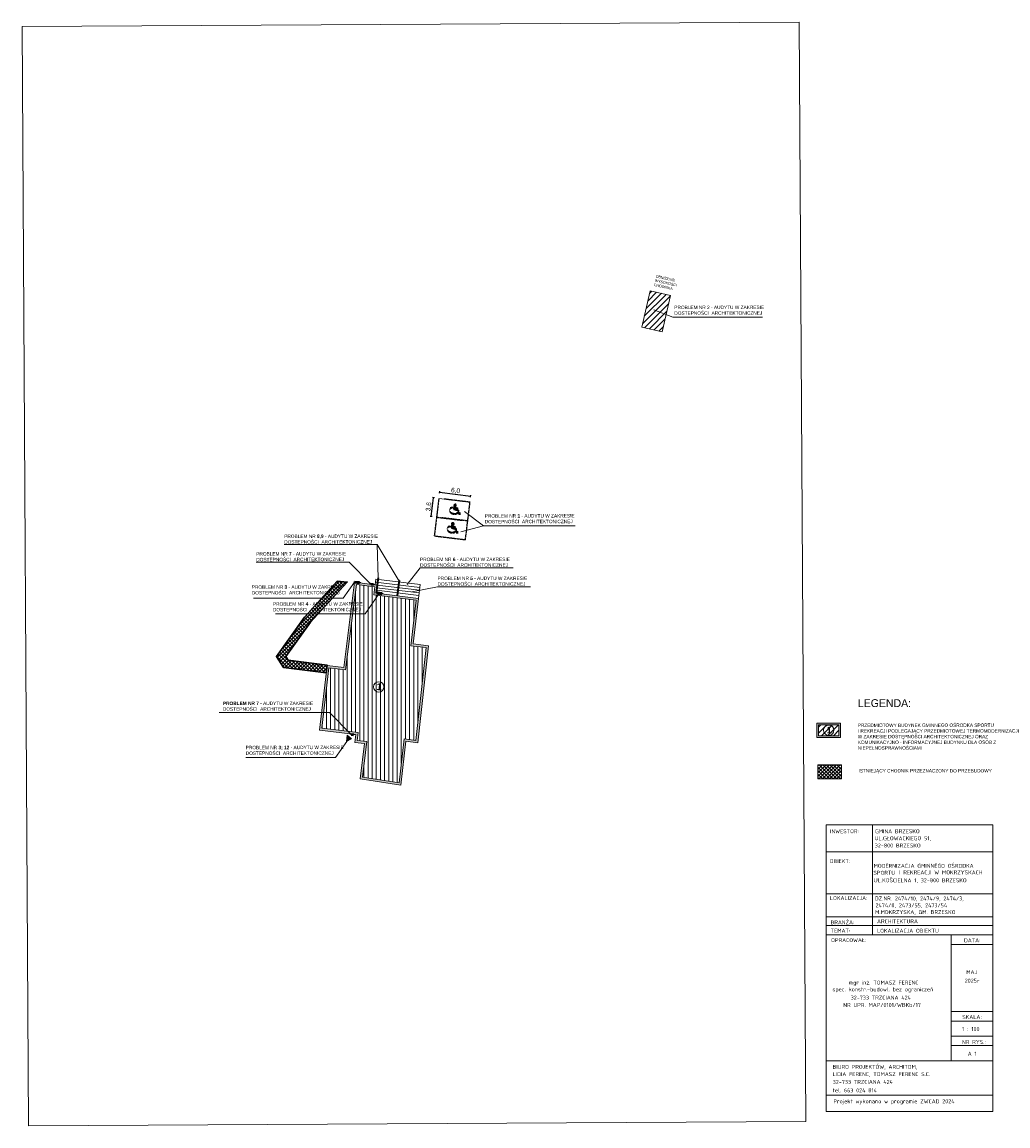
# Model space of a CAD drawing. Header units: millimetres. Extents: x -742686836 to 435130, y -551095949 to -58090.
# Tile 2 of 2: x 416304 to 435130, y -79165 to -58090. Entities that reach past the tile are written whole.
import ezdxf
from ezdxf.enums import TextEntityAlignment as Align

# ---------------------------------------------------------------- set-up
doc = ezdxf.new("R2010")
doc.units = ezdxf.units.MM
doc.linetypes.add('217-500', pattern=[2, 0, -0.5, 1.5])
doc.linetypes.add('DASHED', pattern=[0.75, 0.5, -0.25])
for name, color, linetype, lineweight in [('DIM', 1, 'Continuous', 9), ('F-BIL-OP', 103, 'Continuous', 9), ('kraweznik', 251, 'Continuous', 60), ('OPISY_LEGENDY', 7, 'Continuous', 5), ('teren utwardzony', 252, 'Continuous', 5)]:
    doc.layers.add(name, color=color, linetype=linetype, lineweight=lineweight)
doc.layers.add('opisy', color=250, linetype='Continuous')
doc.layers.add('projektowana skarpa', color=7, linetype='Continuous', lineweight=5, true_color=0x3f3f3f)
doc.styles.add('ISOCPEUR', font='isocpeur.ttf')
doc.styles.get("Standard").update_dxf_attribs({"font": 'arial.ttf'})
doc.styles.add('Style-CHAR_FAST_FONT', font='CHAR_FAST_FONT.shx')
doc.dimstyles.new('500', dxfattribs={"dimtxt": 90, "dimasz": 18, "dimexe": 18, "dimexo": 6.25, "dimgap": 9, "dimtad": 1, "dimdec": 1, "dimlfac": 0.01, "dimzin": 0, "dimtxsty": 'Standard', "dimblk": 'ARCHTICK', "dimcen": 9, "dimclrt": 1, "dimadec": 0, "dimazin": 0, "dimtfac": 1, "dimtdec": 1, "dimtix": 1, "dimtofl": 0, "dimtmove": 1, "dimatfit": 0, "dimldrblk": 'ARCHTICK', "dimfxl": 20, "dimfxlon": 1, "dimtolj": 1, "dimtzin": 0, "dimarcsym": 0})
picture_1 = doc.add_image_def('image1.jpg', size_in_pixel=(4962, 3509))

# ---------------------------------------------------------------- blocks, each defined once
blk = doc.blocks.new('_ArchTick')
at = {"color": 0, "const_width": 0.15}
blk.add_lwpolyline([(-0.5, -0.5), (0.5, 0.5)], dxfattribs=at)
blk = doc.blocks.new('*D105')
at = {"layer": 'Defpoints', "color": 0, "lineweight": 13}
for p in [(424262, -67185), (424872, -67139), (424858, -67257)]:
    blk.add_point(p, dxfattribs=at)
at = {"layer": 'projektowana skarpa', "color": 0, "lineweight": -2}
for p, q in [((424274, -67086), (424279, -67048)), ((424277, -67066), (424872, -67139)), ((424870, -67159), (424875, -67121))]:
    blk.add_line(p, q, dxfattribs=at)
at = {"layer": 'projektowana skarpa', "color": 0, "lineweight": -2, "xscale": 18, "yscale": 18, "zscale": 18}
for p, rotation in [((424277, -67066), 173.0547724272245), ((424872, -67139), 353.0547724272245)]:
    blk.add_blockref('_ArchTick', p, dxfattribs=dict(at, rotation=rotation))
at = {"layer": 'projektowana skarpa', "color": 1, "lineweight": 13, "insert": (424582, -67040), "char_height": 90, "attachment_point": 5, "rotation": 353.0548}
blk.add_mtext('\\A1;6,0', dxfattribs=at)
blk = doc.blocks.new('*D106')
at = {"layer": 'Defpoints', "color": 0, "lineweight": 13}
for p in [(424158, -67172), (424262, -67185), (424219, -67542)]:
    blk.add_point(p, dxfattribs=at)
at = {"layer": 'projektowana skarpa', "color": 0, "lineweight": -2}
for p, q in [((424114, -67529), (424158, -67172)), ((424177, -67175), (424140, -67170)), ((424134, -67532), (424096, -67527))]:
    blk.add_line(p, q, dxfattribs=at)
at = {"layer": 'projektowana skarpa', "color": 0, "lineweight": -2, "xscale": 18, "yscale": 18, "zscale": 18}
for p, rotation in [((424158, -67172), 83.05477242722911), ((424114, -67529), 263.0547724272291)]:
    blk.add_blockref('_ArchTick', p, dxfattribs=dict(at, rotation=rotation))
at = {"layer": 'projektowana skarpa', "color": 1, "lineweight": 13, "insert": (424073, -67343), "char_height": 90, "attachment_point": 5, "rotation": 83.0548}
blk.add_mtext('\\A1;3,6', dxfattribs=at)

msp = doc.modelspace()

# ---------------------------------------------------------------- hatches: boundary and pattern name
at = {"layer": 'OPISY_LEGENDY'}
h = msp.add_hatch(color=256, dxfattribs=at)
h.paths.add_polyline_path([(431481.99, -71746.39), (431481.99, -71476.39), (431933.33, -71476.39), (431933.33, -71746.39)])
h.paths.add_polyline_path([(431511.99, -71716.39), (431511.99, -71506.39), (431903.33, -71506.39), (431903.33, -71716.39)], flags=16)
at = {"layer": 'projektowana skarpa', "lineweight": 13}
h = msp.add_hatch(dxfattribs=at)
h.set_pattern_fill('ANSI31', color=253, scale=25)
h.paths.add_polyline_path([(428138.34, -63913.76), (428528.07, -64003.83), (428603.85, -63675.9), (428688.64, -63309), (428298.91, -63218.94)])
h = msp.add_hatch(dxfattribs=at)
h.set_pattern_fill('ANSI31', color=151, scale=25, angle=45)
h.paths.add_polyline_path([(422064.35, -71272.41), (422164.1, -70416.2), (422481.76, -70456.59), (422616.72, -69386.34), (422854.99, -69386.34), (423098.94, -69035.2), (423830.32, -69127.96), (423728.1, -69999.07), (424019.83, -70032.37), (423822.98, -71804.34), (423598.77, -71776.34), (423501.96, -72614.38), (422804.5, -72507.46), (422888.01, -71826.16), (422702.15, -71807.62), (422720.28, -71654.82), (422529, -71632.4), (422171.93, -71272.41)])
h.paths.add_polyline_path([(422854.99, -69386.34), (423098.94, -69035.2), (423023.57, -69025.64), (423042.26, -68873.93), (422687.01, -68828.86), (422616.72, -69386.34)])
h.paths.add_polyline_path([(422029.24, -71573.83), (422529, -71632.4), (422171.93, -71272.41), (422064.35, -71272.41)])
h.paths.add_polyline_path([(421046.38, -69119.27), (421046.77, -69407.27), (422846.33, -69404.83), (422845.94, -69116.83)], flags=24)
h = msp.add_hatch(color=0, dxfattribs=at)
h.dxf.hatch_style = 1
h.paths.add_polyline_path([(422576.4, -69386.34), (422652.33, -68784.14), (422746.65, -68796.35), (422746.68, -68796.11), (422964.68, -68823.76), (423011.85, -68829.75), (423045.69, -68834.04), (423045.67, -68834.23), (423086.68, -68839.24), (423086.68, -68839.24), (423080.47, -68890.07), (423074.8, -68936.49), (423068.14, -68990.97), (423068.14, -68990.97), (423079.73, -68992.44), (423124.6, -68998.25), (423098.94, -69035.2), (423023.57, -69025.64), (423042.26, -68873.93), (422687.01, -68828.86), (422616.72, -69386.34)])
h.paths.add_polyline_path([(421061.64, -69094.17), (421062.03, -69382.17), (422861.6, -69379.73), (422861.21, -69091.73)], flags=24)
h = msp.add_hatch(color=0, dxfattribs=at)
h.dxf.hatch_style = 1
h.paths.add_polyline_path([(422576.4, -69386.34), (422652.33, -68784.14), (422746.65, -68796.35), (422746.68, -68796.11), (422964.68, -68823.76), (423011.85, -68829.75), (423045.69, -68834.04), (423045.67, -68834.23), (423086.68, -68839.24), (423080.47, -68890.07), (423074.8, -68936.49), (423068.14, -68990.97), (423068.14, -68990.97), (423079.73, -68992.44), (423124.6, -68998.25), (423098.94, -69035.2), (423023.57, -69025.64), (423042.26, -68873.93), (422687.01, -68828.86), (422616.72, -69386.34)])
h.paths.add_polyline_path([(421061.64, -69094.17), (421062.03, -69382.17), (422861.6, -69379.73), (422861.21, -69091.73)], flags=24)
h = msp.add_hatch(dxfattribs=at)
h.set_pattern_fill('ANSI37', color=1, scale=15)
h.paths.add_polyline_path([(422232.29, -69089.29), (422514.14, -68781.84), (422324.07, -68767.2), (422028.8, -69089.29)])
h.paths.add_polyline_path([(421756.48, -69386.34), (421959.97, -69386.34), (422232.29, -69089.29), (422028.8, -69089.29)])
h = msp.add_hatch(color=0, dxfattribs=at)
h.dxf.hatch_style = 1
h.paths.add_polyline_path([(422576.4, -69386.34), (422652.33, -68784.14), (422746.65, -68796.35), (422746.68, -68796.11), (422964.68, -68823.76), (423011.85, -68829.75), (423045.69, -68834.04), (423045.67, -68834.23), (423086.68, -68839.24), (423086.68, -68839.24), (423080.47, -68890.07), (423074.8, -68936.49), (423068.14, -68990.97), (423068.14, -68990.97), (423079.73, -68992.44), (423124.6, -68998.25), (423098.94, -69035.2), (423023.57, -69025.64), (423042.26, -68873.93), (422687.01, -68828.86), (422616.72, -69386.34)])
h = msp.add_hatch(color=0, dxfattribs=at)
h.dxf.hatch_style = 1
h.paths.add_polyline_path([(422576.4, -69386.34), (422616.72, -69386.34), (422481.76, -70456.59), (422164.1, -70416.2), (422029.24, -71573.83), (422720.28, -71654.82), (422702.15, -71807.62), (422888.01, -71826.16), (422804.5, -72507.46), (423501.96, -72614.38), (423598.77, -71776.34), (423822.98, -71804.34), (424019.83, -70032.37), (423728.1, -69999.07), (423830.32, -69127.96), (423098.94, -69035.2), (423124.6, -68998.25), (423171.76, -69004.35), (423171.79, -69004.12), (423468.71, -69041.78), (423874.67, -69093.26), (423772.5, -69963.88), (424063.99, -69997.15), (423858.26, -71849.06), (423633.87, -71821.03), (423536.94, -72660.21), (422760.08, -72541.12), (422843.33, -71861.9), (422657.62, -71843.38), (422675.84, -71689.89), (421984.88, -71608.91), (422129.04, -70371.43), (422447.09, -70411.86)])
h = msp.add_hatch(dxfattribs=at)
h.set_pattern_fill('ANSI37', color=1, scale=15)
h.paths.add_polyline_path([(421694.17, -69454.32), (421159.42, -70200.37), (421296.82, -70411.23), (422110.83, -70514.71), (422114.02, -70515.12), (422129.74, -70365.91), (421384.6, -70271.18), (421341.08, -70204.4), (421810.83, -69549.03), (421959.97, -69386.34), (421756.48, -69386.34)])
h = msp.add_hatch(dxfattribs=at)
h.set_pattern_fill('ANSI31', color=151, scale=25)
h.set_pattern_definition([(45, (222371.97, -19367.07), (-56.1266, 56.1266), [])])
edge = h.paths.add_edge_path()
edge.add_line((431903.33, -71506.39), (431511.99, -71506.39))
edge.add_line((431903.33, -71506.39), (431903.33, -71716.39))
edge.add_line((431903.33, -71716.39), (431511.99, -71716.39))
edge.add_line((431511.99, -71716.39), (431511.99, -71506.39))
h = msp.add_hatch(dxfattribs=at)
h.set_pattern_fill('ANSI37', color=1, scale=15)
h.paths.add_polyline_path([(431501.17, -72539.9), (431951.17, -72539.9), (431951.17, -72269.9), (431501.17, -72269.9)])
at = {"layer": 'teren utwardzony'}
h = msp.add_hatch(color=252, dxfattribs=at)
h.dxf.hatch_style = 1
h.paths.add_polyline_path([(424459.24, -67394.21), (424457.34, -67404.93), (424458.02, -67416.12), (424461.26, -67427.44), (424466.96, -67438.57), (424474.95, -67449.19), (424485, -67458.97), (424496.82, -67467.63), (424510.06, -67474.93), (424524.32, -67480.64), (424539.2, -67484.6), (424554.26, -67486.69), (424569.06, -67486.85), (424583.16, -67485.08), (424596.15, -67481.43), (424607.65, -67476), (424617.32, -67468.96), (424624.88, -67460.51), (424613.51, -67454.84), (424606.78, -67462.3), (424598.13, -67468.47), (424587.83, -67473.15), (424576.2, -67476.2), (424563.61, -67477.51), (424550.44, -67477.06), (424537.11, -67474.85), (424524.03, -67470.95), (424511.62, -67465.48), (424500.26, -67458.62), (424490.31, -67450.58), (424482.07, -67441.61), (424475.81, -67432), (424471.72, -67422.03), (424469.92, -67412.03), (424470.48, -67402.3), (424473.38, -67393.15), (424478.53, -67384.86), (424485.76, -67377.7), (424494.85, -67371.89), (424505.51, -67367.61), (424517.42, -67364.99), (424530.19, -67364.11), (424531.29, -67354.72), (424516.68, -67355.2), (424502.91, -67357.61), (424490.37, -67361.87), (424479.45, -67367.86), (424470.45, -67375.4), (424463.65, -67384.27)])
h = msp.add_hatch(color=252, dxfattribs=at)
h.dxf.hatch_style = 1
h.paths.add_polyline_path([(424632.62, -67480.66), (424675.97, -67484.75), (424675.34, -67465.26), (424645.35, -67460.66), (424643.71, -67410.23), (424563.66, -67384.86), (424564.07, -67365.54), (424625.45, -67384.99), (424628.62, -67375.1), (424564.3, -67354.73), (424564.89, -67326.92), (424569.34, -67328.46), (424573.72, -67329.39), (424578.09, -67329.76), (424582.33, -67329.54), (424586.3, -67328.76), (424589.89, -67327.43), (424592.97, -67325.59), (424595.47, -67323.31), (424597.3, -67320.64), (424598.4, -67317.67), (424598.75, -67314.5), (424598.33, -67311.21), (424597.16, -67307.92), (424595.26, -67304.71), (424592.71, -67301.69), (424589.57, -67298.95), (424585.94, -67296.57), (424581.94, -67294.63), (424577.68, -67293.19), (424573.3, -67292.28), (424568.93, -67291.94), (424564.7, -67292.18), (424560.74, -67292.99), (424557.18, -67294.35), (424554.11, -67296.21), (424551.65, -67298.51), (424549.85, -67301.19), (424548.78, -67304.17), (424548.47, -67307.35), (424548.92, -67310.64), (424550.13, -67313.94), (424541.21, -67390.61), (424628.54, -67418.28)])
h = msp.add_hatch(color=252, dxfattribs=at)
h.dxf.hatch_style = 1
h.paths.add_polyline_path([(424415.7, -67751.57), (424413.81, -67762.29), (424414.49, -67773.47), (424417.73, -67784.8), (424423.43, -67795.93), (424431.42, -67806.54), (424441.47, -67816.33), (424453.29, -67824.99), (424466.52, -67832.29), (424480.79, -67838), (424495.67, -67841.95), (424510.73, -67844.05), (424525.53, -67844.21), (424539.63, -67842.44), (424552.62, -67838.79), (424564.12, -67833.36), (424573.79, -67826.32), (424581.35, -67817.86), (424569.98, -67812.2), (424563.25, -67819.66), (424554.6, -67825.83), (424544.3, -67830.51), (424532.67, -67833.55), (424520.07, -67834.87), (424506.91, -67834.42), (424493.57, -67832.2), (424480.5, -67828.31), (424468.09, -67822.84), (424456.73, -67815.98), (424446.77, -67807.94), (424438.54, -67798.97), (424432.28, -67789.35), (424428.19, -67779.39), (424426.39, -67769.38), (424426.95, -67759.65), (424429.85, -67750.51), (424435, -67742.22), (424442.23, -67735.06), (424451.31, -67729.25), (424461.98, -67724.96), (424473.89, -67722.34), (424486.66, -67721.47), (424487.76, -67712.07), (424473.15, -67712.56), (424459.37, -67714.97), (424446.84, -67719.23), (424435.92, -67725.22), (424426.92, -67732.76), (424420.12, -67741.63)])
h = msp.add_hatch(color=252, dxfattribs=at)
h.dxf.hatch_style = 1
h.paths.add_polyline_path([(424589.09, -67838.02), (424632.44, -67842.11), (424631.8, -67822.62), (424601.82, -67818.02), (424600.18, -67767.59), (424520.13, -67742.22), (424520.54, -67722.9), (424581.92, -67742.35), (424585.09, -67732.46), (424520.77, -67712.09), (424521.36, -67684.28), (424525.8, -67685.82), (424530.18, -67686.75), (424534.56, -67687.11), (424538.8, -67686.9), (424542.77, -67686.12), (424546.36, -67684.79), (424549.44, -67682.95), (424551.94, -67680.66), (424553.77, -67678), (424554.87, -67675.03), (424555.22, -67671.86), (424554.8, -67668.57), (424553.62, -67665.27), (424551.73, -67662.07), (424549.17, -67659.05), (424546.04, -67656.31), (424542.41, -67653.93), (424538.41, -67651.99), (424534.15, -67650.55), (424529.77, -67649.64), (424525.4, -67649.3), (424521.17, -67649.54), (424517.21, -67650.35), (424513.64, -67651.71), (424510.58, -67653.56), (424508.12, -67655.87), (424506.32, -67658.55), (424505.25, -67661.53), (424504.94, -67664.71), (424505.39, -67668), (424506.6, -67671.3), (424497.68, -67747.97), (424585.01, -67775.64)])
at = {"layer": 'teren utwardzony', "lineweight": 0}
msp.add_hatch(color=1, dxfattribs=at).paths.add_polyline_path([(422589.78, -71770.99), (422516.95, -71710.77), (422506.19, -71815.05)])

# ---------------------------------------------------------------- linework, layer by layer
at = {"layer": 'DIM', "color": 250, "ltscale": 0.1}
for p, q in [((431659.57, -73417.96), (434844.23, -73417.96)), ((432543.82, -73417.96), (432543.82, -75518.3)), ((431660.03, -73934.94), (434844.69, -73934.94)), ((431661.75, -74733.78), (434842.79, -74733.78)), ((431667.34, -75174.6), (434842.79, -75174.6)), ((431667.34, -75338.3), (434842.79, -75338.3)), ((431667.34, -75518.3), (434842.79, -75518.3)), ((434047.94, -75518.3), (434047.94, -77924.05)), ((434047.94, -75698.3), (434842.79, -75698.3)), ((434047.94, -76982.61), (434842.79, -76982.61)), ((434047.94, -77162.61), (434842.79, -77162.61)), ((434047.94, -77451.04), (434842.79, -77451.04)), ((434047.94, -77631.04), (434842.79, -77631.04)), ((431667.34, -77924.05), (434842.79, -77924.05)), ((431667.57, -78579.12), (434842.79, -78579.12))]:
    msp.add_line(p, q, dxfattribs=at)
at = {"layer": 'kraweznik', "linetype": 'DASHED', "lineweight": 25, "ltscale": 2}
for p, q in [((424262.3, -67184.92), (424218.78, -67542.24)), ((424857.9, -67257.47), (424361.61, -67197.01)), ((424482.07, -67441.61), (424475.81, -67432)), ((424478.53, -67384.86), (424485.76, -67377.7)), ((424490.37, -67361.87), (424479.45, -67367.86)), ((424485.76, -67377.7), (424494.85, -67371.89)), ((424502.91, -67357.61), (424490.37, -67361.87)), ((424494.85, -67371.89), (424505.51, -67367.61)), ((424516.68, -67355.2), (424502.91, -67357.61)), ((424505.51, -67367.61), (424517.42, -67364.99)), ((424531.29, -67354.72), (424516.68, -67355.2)), ((424517.42, -67364.99), (424530.19, -67364.11)), ((424530.19, -67364.11), (424531.29, -67354.72)), ((424550.13, -67313.94), (424541.21, -67390.61)), ((424541.21, -67390.61), (424628.54, -67418.28)), ((424548.78, -67304.17), (424548.47, -67307.35)), ((424548.47, -67307.35), (424548.92, -67310.64)), ((424549.85, -67301.19), (424548.78, -67304.17)), ((424548.92, -67310.64), (424550.13, -67313.94)), ((424551.65, -67298.51), (424549.85, -67301.19)), ((424554.11, -67296.21), (424551.65, -67298.51)), ((424557.18, -67294.35), (424554.11, -67296.21)), ((424560.74, -67292.99), (424557.18, -67294.35)), ((424564.7, -67292.18), (424560.74, -67292.99)), ((424563.66, -67384.86), (424564.07, -67365.54)), ((424643.71, -67410.23), (424563.66, -67384.86)), ((424564.07, -67365.54), (424625.45, -67384.99)), ((424564.3, -67354.73), (424564.88, -67327.38)), ((424628.62, -67375.1), (424564.3, -67354.73)), ((424568.93, -67291.94), (424564.7, -67292.18)), ((424564.88, -67327.38), (424565.09, -67326.99)), ((424565.09, -67326.99), (424569.34, -67328.46)), ((424573.3, -67292.28), (424568.93, -67291.94)), ((424569.34, -67328.46), (424573.72, -67329.39)), ((424577.68, -67293.19), (424573.3, -67292.28)), ((424573.72, -67329.39), (424578.09, -67329.76)), ((424581.94, -67294.63), (424577.68, -67293.19)), ((424578.09, -67329.76), (424582.33, -67329.54)), ((424585.94, -67296.57), (424581.94, -67294.63)), ((424582.33, -67329.54), (424586.3, -67328.76)), ((424589.57, -67298.95), (424585.94, -67296.57)), ((424586.3, -67328.76), (424589.89, -67327.43)), ((424592.71, -67301.69), (424589.57, -67298.95)), ((424589.89, -67327.43), (424592.97, -67325.59)), ((424595.26, -67304.71), (424592.71, -67301.69)), ((424592.97, -67325.59), (424595.47, -67323.31)), ((424597.16, -67307.92), (424595.26, -67304.71)), ((424595.47, -67323.31), (424597.3, -67320.64)), ((424596.7, -67407.22), (424599.6, -67398.07)), ((424598.33, -67311.21), (424597.16, -67307.92)), ((424597.3, -67320.64), (424598.4, -67317.67)), ((424598.75, -67314.5), (424598.33, -67311.21)), ((424598.4, -67317.67), (424598.75, -67314.5)), ((424625.45, -67384.99), (424628.62, -67375.1)), ((424628.54, -67418.28), (424632.62, -67480.66)), ((424645.35, -67460.66), (424643.71, -67410.23)), ((424814.37, -67614.8), (424857.9, -67257.47)), ((424218.77, -67542.28), (424175.24, -67899.6)), ((424218.78, -67542.24), (424715.06, -67602.7)), ((424814.37, -67614.83), (424318.08, -67554.37)), ((424474.95, -67449.19), (424485, -67458.97)), ((424490.31, -67450.58), (424482.07, -67441.61)), ((424485, -67458.97), (424496.82, -67467.63)), ((424500.26, -67458.62), (424490.31, -67450.58)), ((424496.82, -67467.63), (424510.06, -67474.93)), ((424511.62, -67465.48), (424500.26, -67458.62)), ((424510.06, -67474.93), (424524.32, -67480.64)), ((424524.03, -67470.95), (424511.62, -67465.48)), ((424537.11, -67474.85), (424524.03, -67470.95)), ((424524.32, -67480.64), (424539.2, -67484.6)), ((424550.44, -67477.06), (424537.11, -67474.85)), ((424539.2, -67484.6), (424554.26, -67486.69)), ((424563.61, -67477.51), (424550.44, -67477.06)), ((424554.26, -67486.69), (424569.06, -67486.85)), ((424576.2, -67476.2), (424563.61, -67477.51)), ((424569.06, -67486.85), (424583.16, -67485.08)), ((424587.83, -67473.15), (424576.2, -67476.2)), ((424583.16, -67485.08), (424596.15, -67481.43)), ((424598.13, -67468.47), (424587.83, -67473.15)), ((424596.15, -67481.43), (424607.65, -67476)), ((424606.78, -67462.3), (424598.13, -67468.47)), ((424613.51, -67454.84), (424606.78, -67462.3)), ((424607.65, -67476), (424617.32, -67468.96)), ((424624.88, -67460.51), (424613.51, -67454.84)), ((424617.32, -67468.96), (424624.88, -67460.51)), ((424632.62, -67480.66), (424675.97, -67484.75)), ((424675.34, -67465.26), (424645.35, -67460.66)), ((424770.84, -67972.15), (424814.37, -67614.83)), ((424431.42, -67806.54), (424441.47, -67816.33)), ((424438.54, -67798.97), (424432.28, -67789.35)), ((424435, -67742.22), (424442.23, -67735.06)), ((424446.84, -67719.23), (424435.92, -67725.22)), ((424446.77, -67807.94), (424438.54, -67798.97)), ((424441.47, -67816.33), (424453.29, -67824.99)), ((424442.23, -67735.06), (424451.31, -67729.25)), ((424456.73, -67815.98), (424446.77, -67807.94)), ((424459.37, -67714.97), (424446.84, -67719.23)), ((424451.31, -67729.25), (424461.98, -67724.96)), ((424453.29, -67824.99), (424466.52, -67832.29)), ((424468.09, -67822.84), (424456.73, -67815.98)), ((424473.15, -67712.56), (424459.37, -67714.97)), ((424461.98, -67724.96), (424473.89, -67722.34)), ((424466.52, -67832.29), (424480.79, -67838)), ((424480.5, -67828.31), (424468.09, -67822.84)), ((424487.76, -67712.07), (424473.15, -67712.56)), ((424473.89, -67722.34), (424486.66, -67721.47)), ((424493.57, -67832.2), (424480.5, -67828.31)), ((424480.79, -67838), (424495.67, -67841.95)), ((424486.66, -67721.47), (424487.76, -67712.07)), ((424506.91, -67834.42), (424493.57, -67832.2)), ((424495.67, -67841.95), (424510.73, -67844.05)), ((424506.6, -67671.3), (424497.68, -67747.97)), ((424497.68, -67747.97), (424585.01, -67775.64)), ((424505.25, -67661.53), (424504.94, -67664.71)), ((424504.94, -67664.71), (424505.39, -67668)), ((424506.32, -67658.55), (424505.25, -67661.53)), ((424505.39, -67668), (424506.6, -67671.3)), ((424508.12, -67655.87), (424506.32, -67658.55)), ((424520.07, -67834.87), (424506.91, -67834.42)), ((424510.58, -67653.56), (424508.12, -67655.87)), ((424513.64, -67651.71), (424510.58, -67653.56)), ((424510.73, -67844.05), (424525.53, -67844.21)), ((424517.21, -67650.35), (424513.64, -67651.71)), ((424521.17, -67649.54), (424517.21, -67650.35)), ((424532.67, -67833.55), (424520.07, -67834.87)), ((424520.13, -67742.22), (424520.54, -67722.9)), ((424600.18, -67767.59), (424520.13, -67742.22)), ((424520.54, -67722.9), (424581.92, -67742.35)), ((424520.77, -67712.09), (424521.35, -67684.74)), ((424585.09, -67732.46), (424520.77, -67712.09)), ((424525.4, -67649.3), (424521.17, -67649.54)), ((424521.35, -67684.74), (424521.56, -67684.35)), ((424521.56, -67684.35), (424525.8, -67685.82)), ((424529.77, -67649.64), (424525.4, -67649.3)), ((424525.53, -67844.21), (424539.63, -67842.44)), ((424525.8, -67685.82), (424530.18, -67686.75)), ((424534.15, -67650.55), (424529.77, -67649.64)), ((424530.18, -67686.75), (424534.56, -67687.11)), ((424544.3, -67830.51), (424532.67, -67833.55)), ((424538.41, -67651.99), (424534.15, -67650.55)), ((424534.56, -67687.11), (424538.8, -67686.9)), ((424542.41, -67653.93), (424538.41, -67651.99)), ((424538.8, -67686.9), (424542.77, -67686.12)), ((424539.63, -67842.44), (424552.62, -67838.79)), ((424546.04, -67656.31), (424542.41, -67653.93)), ((424542.77, -67686.12), (424546.36, -67684.79)), ((424554.6, -67825.83), (424544.3, -67830.51)), ((424549.17, -67659.05), (424546.04, -67656.31)), ((424546.36, -67684.79), (424549.44, -67682.95)), ((424551.73, -67662.07), (424549.17, -67659.05)), ((424549.44, -67682.95), (424551.94, -67680.66)), ((424553.62, -67665.27), (424551.73, -67662.07)), ((424551.94, -67680.66), (424553.77, -67678)), ((424552.62, -67838.79), (424564.12, -67833.36)), ((424553.17, -67764.58), (424556.06, -67755.43)), ((424554.8, -67668.57), (424553.62, -67665.27)), ((424553.77, -67678), (424554.87, -67675.03)), ((424563.25, -67819.66), (424554.6, -67825.83)), ((424555.22, -67671.86), (424554.8, -67668.57)), ((424554.87, -67675.03), (424555.22, -67671.86)), ((424569.98, -67812.2), (424563.25, -67819.66)), ((424564.12, -67833.36), (424573.79, -67826.32)), ((424581.35, -67817.86), (424569.98, -67812.2)), ((424573.79, -67826.32), (424581.35, -67817.86)), ((424581.92, -67742.35), (424585.09, -67732.46)), ((424585.01, -67775.64), (424589.09, -67838.02)), ((424589.09, -67838.02), (424632.44, -67842.11)), ((424601.82, -67818.02), (424600.18, -67767.59)), ((424631.8, -67822.62), (424601.82, -67818.02)), ((424175.24, -67899.6), (424770.84, -67972.15))]:
    msp.add_line(p, q, dxfattribs=at)
at = {"layer": 'OPISY_LEGENDY', "lineweight": 9, "elevation": 0}
msp.add_lwpolyline([(431481.99, -71476.39), (431933.33, -71476.39), (431933.33, -71746.39), (431481.99, -71746.39), (431481.99, -71476.39)], dxfattribs=at)
msp.add_lwpolyline([(431511.99, -71506.39), (431903.33, -71506.39), (431903.33, -71716.39), (431511.99, -71716.39)], close=True, dxfattribs=at)
at = {"layer": 'OPISY_LEGENDY', "lineweight": 9}
msp.add_lwpolyline([(431501.17, -72269.9), (431952.5, -72269.9), (431952.5, -72539.9), (431501.17, -72539.9), (431501.17, -72269.9)], dxfattribs=at)
at = {"layer": 'OPISY_LEGENDY', "color": 5}
for centre in [(423114.57, -70784.42), (431707.66, -71611.31, 0)]:
    msp.add_circle(centre, 99.09, dxfattribs=at)
at = {"layer": 'projektowana skarpa', "color": 1, "lineweight": 13}
for points in [[(428138.34, -63913.76), (428298.91, -63218.94)], [(428298.91, -63218.94), (428688.64, -63309)], [(428528.07, -64003.83), (428688.64, -63309)], [(428732.77, -63725.62), (428367.08, -63584.58)], [(428732.77, -63725.62), (430443.39, -63725.62)], [(424751.37, -67435.59), (425115.22, -67709.73), (424683.25, -67822.71)], [(425115.22, -67709.73), (426865.03, -67709.73)], [(421309.96, -68066.73), (423084.89, -68066.73)], [(423084.89, -68066.73), (423502.64, -68766.33)], [(423103.91, -68700.63), (423084.89, -68066.73)], [(420776.23, -68402.9), (422551.16, -68402.9)], [(422551.16, -68402.9), (422965.01, -68820.14)], [(423904.48, -68509.23), (423654.57, -68826.67)], [(423904.48, -68509.23), (425679.4, -68509.23)], [(422652.33, -68784.14), (422435.5, -69089.29), (420722.34, -69089.29)], [(423045.67, -68834.23), (423058, -68727.12), (423904.91, -68830.59), (423874.67, -69093.26), (423068.14, -68990.97), (423086.68, -68839.24), (423045.67, -68834.23)], [(423051.59, -68782.79), (423898.5, -68886.26)], [(423080.47, -68890.07), (423886.72, -68988.58)], [(423086.68, -68839.24), (423892.58, -68937.71)], [(424236.4, -68869.84), (423746.87, -68966.47)], [(424236.4, -68869.84), (426011.33, -68869.84)], [(423124.6, -68998.25), (422854.99, -69386.34), (421141.84, -69386.34)], [(423074.8, -68936.49), (423881.37, -69035.04)], [(420067.42, -71272.41), (422171.93, -71272.41)], [(422171.93, -71272.41), (422585.79, -71689.65)], [(422504.9, -71824.97), (422288.07, -72130.12), (420574.91, -72130.12)]]:
    msp.add_lwpolyline(points, dxfattribs=at)
at = {"layer": 'projektowana skarpa', "color": 253, "lineweight": 13}
for points in [[(428138.34, -63913.76), (428528.07, -64003.83)], [(424857.9, -67257.47), (424262.3, -67184.92)], [(421159.42, -70200.37), (421694.17, -69454.32), (422324.07, -68767.2)], [(421341.08, -70204.4), (421810.83, -69549.03), (422514.14, -68781.84)], [(422324.07, -68767.2), (422514.14, -68781.84)], [(421296.82, -70411.23), (421159.42, -70200.37)], [(421384.6, -70271.18), (421341.08, -70204.4)], [(422129.74, -70365.91), (421384.6, -70271.18)], [(422114.02, -70515.12), (422129.74, -70365.91)], [(422114.02, -70515.12), (421296.82, -70411.23)]]:
    msp.add_lwpolyline(points, dxfattribs=at)
at = {"layer": 'projektowana skarpa', "color": 1, "lineweight": 30}
for points in [[(423100.24, -68730.41), (423103.91, -68700.63)], [(423104.71, -68730.96), (423108.37, -68701.18)], [(423068.14, -68990.97), (423100.24, -68730.41)], [(423072.61, -68991.52), (423104.71, -68730.96)], [(423468.71, -69041.78), (423500.81, -68781.22)], [(423473.18, -69042.33), (423505.28, -68781.77)], [(423500.81, -68781.22), (423504.48, -68751.44)], [(423505.28, -68781.77), (423508.94, -68751.99)]]:
    msp.add_lwpolyline(points, dxfattribs=at)
at = {"layer": 'projektowana skarpa', "color": 18, "lineweight": 30, "true_color": 0x000000}
msp.add_lwpolyline([(422114.02, -70515.12), (421296.82, -70411.23), (421159.42, -70200.37), (421694.17, -69454.32), (422324.07, -68767.2), (422514.14, -68781.84), (421810.83, -69549.03), (421341.08, -70204.4), (421384.6, -70271.18), (422129.74, -70365.91), (422110.83, -70514.71)], dxfattribs=at)
at = {"layer": 'projektowana skarpa', "color": 18, "lineweight": 13, "true_color": 0x000000}
msp.add_lwpolyline([(422760.08, -72541.12), (423536.94, -72660.21), (423633.87, -71821.03), (423858.26, -71849.06), (424063.99, -69997.15), (423772.5, -69963.88), (423874.67, -69093.26), (423068.14, -68990.97), (423086.83, -68839.26), (422652.33, -68784.14), (422447.09, -70411.86), (422129.04, -70371.43), (421984.88, -71608.91), (422675.84, -71689.89), (422657.62, -71843.38), (422843.33, -71861.9), (422760.08, -72541.12)], dxfattribs=at)
msp.add_lwpolyline([(422804.5, -72507.46), (423501.96, -72614.38), (423598.77, -71776.34), (423822.98, -71804.34), (424019.83, -70032.37), (423728.1, -69999.07), (423830.32, -69127.96), (423023.57, -69025.64), (423042.26, -68873.93), (422687.01, -68828.86), (422481.76, -70456.59), (422164.1, -70416.2), (422029.24, -71573.83), (422720.28, -71654.82), (422702.15, -71807.62), (422888.01, -71826.16)], close=True, dxfattribs=at)
at = {"layer": 'projektowana skarpa', "color": 1, "lineweight": 50}
for points in [[(422653.62, -68774.23), (422652.33, -68784.14)], [(422652.33, -68784.14), (422746.65, -68796.35)], [(422653.62, -68774.23), (422747.93, -68786.43)], [(422747.93, -68786.43), (422746.65, -68796.35)], [(422964.68, -68823.76), (422965.94, -68813.84)], [(422964.68, -68823.76), (423011.85, -68829.75)], [(422965.94, -68813.84), (423013.11, -68819.83)], [(423013.11, -68819.83), (423011.85, -68829.75)], [(423077.45, -68992.15), (423078.73, -68982.23)], [(423077.45, -68992.15), (423171.76, -69004.35)], [(423078.73, -68982.23), (423173.04, -68994.44)], [(423173.04, -68994.44), (423171.76, -69004.35)], [(422585.3, -71694.63), (422586.27, -71684.67)], [(422585.3, -71694.63), (422632.62, -71699.27)], [(422586.27, -71684.67), (422633.6, -71689.31)], [(422633.6, -71689.31), (422632.62, -71699.27)]]:
    msp.add_lwpolyline(points, dxfattribs=at)
at = {"layer": 'projektowana skarpa', "color": 250, "lineweight": 13}
msp.add_lwpolyline([(431659.57, -73417.96), (434844.23, -73417.96), (434844.23, -73417.96), (431659.57, -73417.96)], close=True, dxfattribs=at)
msp.add_lwpolyline([(431659.57, -73417.96), (431660.03, -78888.38), (434842.79, -78888.38), (434844.23, -73417.96)], dxfattribs=at)
at = {"layer": 'projektowana skarpa', "color": 1, "lineweight": 30}
for centre in [(423106.01, -68701.92), (423506.58, -68752.73)]:
    msp.add_arc(centre, 2.47, 17.443267, 148.511693, dxfattribs=at)
at = {"layer": 'teren utwardzony', "color": 1, "lineweight": 0}
for points in [[(422513.45, -71702.21), (422597.61, -71771.8), (422501, -71822.72)], [(422516.95, -71710.77), (422589.78, -71770.99), (422506.19, -71815.05)]]:
    msp.add_lwpolyline(points, close=True, dxfattribs=at)

# ---------------------------------------------------------------- texts
at = {"layer": 'F-BIL-OP', "color": 250, "style": 'ISOCPEUR'}
for s, height, p in [('INWESTOR:', 75.23, (431732.87, -73576.95)), ('GMINA BRZESKO', 75.2296, (432592.49, -73576.68)), ('UL.GŁOWACKIEGO 51, ', 75.2296, (432587.27, -73710.51)), ('32-800 BRZESKO', 75.2296, (432587.27, -73848.97)), ('OBIEKT:', 75.23, (431727.11, -74147.7)), ('MODERNIZACJA GMINNEGO OŚRODKA ', 75.2296, (432566.17, -74236.35)), ('SPORTU', 75.23, (432562.02, -74368.96)), ('I REKREACJI W MOKRZYSKACH', 75.2296, (433051.01, -74362.36)), ('UL.KOŚCIELNA 1, 32-800 BRZESKO', 75.2296, (432570.31, -74512.9)), ('LOKALIZACJA:', 75.2296, (431731.14, -74851.82)), ('DZ.NR. 2474/10, 2474/9, 2474/3, ', 75.2296, (432589.61, -74859.64)), ('2474/8, 2473/55, 2473/54', 75.2296, (432602.01, -74989.94)), ('BRANŻA:', 75.23, (431743.04, -75314.57)), ('M.MOKRZYSKA, GM. BRZESKO', 75.2296, (432592.71, -75120.24)), ('ARCHITEKTURA', 75.2296, (432630.48, -75296.2)), ('TEMAT:', 75.23, (431745.79, -75474.71)), ('LOKALIZACJA OBIEKTU', 75.2296, (432630.48, -75476.2)), ('OPRACOWAŁ:', 75.23, (431754.93, -75656)), ('DATA:', 75.23, (434291.24, -75658.28)), ('MAJ', 75.23, (434334.34, -76266.97)), ('mgr inż. TOMASZ FERENC', 75.2296, (432095.33, -76465.77)), (' 2025r', 75.23, (434251.85, -76429.12)), ('spec. konstr.-budowl. bez ograniczeń', 75.2296, (431779.42, -76594.83)), ('32-733 TRZCIANA 424', 75.2296, (432127.84, -76752.82)), ('NR UPR. MAP/0101/WBKb/17', 75.2296, (431985.8, -76894.14)), ('SKALA:', 75.23, (434257.49, -77123.3)), ('1 : 100', 75.23, (434255.72, -77352.64)), ('NR RYS.:', 75.23, (434253.66, -77598.92)), ('BIURO PROJEKTÓW, ARCHITOM,', 75.2296, (431782.44, -78075.12)), ('LIDIA FERENC, TOMASZ FERENC S.C. ', 75.2296, (431782.44, -78214.83)), ('32-733 TRZCIANA 424', 75.2296, (431784.68, -78362.81)), ('tel. 663 024 814', 75.2296, (431784.68, -78522.7)), ('Projekt wykonano w programie ZWCAD 2024 ', 75.2296, (431797.48, -78732.2))]:
    msp.add_text(s, height=height, dxfattribs=at).set_placement(p)
msp.add_text('A 1', height=75.23, dxfattribs=at).set_placement((434447.75, -77823.37), align=Align.CENTER)
at = {"layer": 'opisy', "color": 18, "linetype": '217-500', "ltscale": 5, "true_color": 0x000000, "width": 5651.9636, "attachment_point": 1, "style": 'Style-CHAR_FAST_FONT'}
for s, insert, char_height, rotation in [('{\\fArial|b0|i0|c238|p0;\\C1;OBNIŻENIE \\PWYSOKOŚCI \\PCHODNIKA}', (428410.6, -62914.65), 50, 347.238314), ('{\\fArial|b0|i0|c238|p0;\\C1;PROBLEM NR 2\\C18;\\c0; - AUDYTU W ZAKRESIE \\PDOSTEPNOŚCI  ARCHITEKTONICZNEJ}', (428759.21, -63505.74), 65, 0.077578), ('{\\fArial|b0|i0|c238|p0;\\C1;PROBLEM NR \\fArial|b1|i0|c238|p0;1\\fArial|b0|i0|c238|p0;\\C18;\\c0; - AUDYTU W ZAKRESIE \\PDOSTEPNOŚCI  ARCHITEKTONICZNEJ}', (425138.89, -67485.94), 65, 0.077578), ('{\\fArial|b0|i0|c238|p0;\\C1;PROBLEM NR \\fArial|b1|i0|c238|p0;8,9\\fArial|b0|i0|c238|p0;\\C18;\\c0; - AUDYTU W ZAKRESIE \\PDOSTEPNOŚCI  ARCHITEKTONICZNEJ}', (421309.7, -67874.74), 65, 0.077578), ('{\\fArial|b0|i0|c238|p0;\\C1;PROBLEM NR \\fArial|b1|i0|c238|p0;7\\fArial|b0|i0|c238|p0;\\C18;\\c0; - AUDYTU W ZAKRESIE \\PDOSTEPNOŚCI  ARCHITEKTONICZNEJ}', (420775.97, -68210.9), 65, 0.077578), ('{\\fArial|b0|i0|c238|p0;\\C1;PROBLEM NR \\fArial|b1|i0|c238|p0;6\\fArial|b0|i0|c238|p0;\\C18;\\c0; - AUDYTU W ZAKRESIE \\PDOSTEPNOŚCI  ARCHITEKTONICZNEJ}', (423904.22, -68317.23), 65, 0.077578), ('{\\fArial|b0|i0|c238|p0;\\C1;PROBLEM NR \\fArial|b1|i0|c238|p0;5\\fArial|b0|i0|c238|p0;\\C18;\\c0; - AUDYTU W ZAKRESIE \\PDOSTEPNOŚCI  ARCHITEKTONICZNEJ}', (424236.14, -68677.84), 65, 0.077578), ('{\\fArial|b0|i0|c238|p0;\\C1;PROBLEM NR \\fArial|b1|i0|c238|p0;3\\fArial|b0|i0|c238|p0;\\C18;\\c0; - AUDYTU W ZAKRESIE \\PDOSTEPNOŚCI  ARCHITEKTONICZNEJ}', (420690.21, -68845.05), 65, 0.077578), ('{\\fArial|b0|i0|c238|p0;\\C1;PROBLEM NR \\fArial|b1|i0|c238|p0;4\\fArial|b0|i0|c238|p0;\\C18;\\c0; - AUDYTU W ZAKRESIE \\PDOSTEPNOŚCI  ARCHITEKTONICZNEJ}', (421094.44, -69167.2), 65, 0.077578), ('LEGENDA:', (432265.74, -71018.11, 0), 150, 0.001328), ('{\\fArial|b1|i0|c238|p0;\\C1;PROBLEM NR 7\\fArial|b0|i0|c238|p0;\\C18;\\c0; - AUDYTU W ZAKRESIE \\PDOSTEPNOŚCI  ARCHITEKTONICZNEJ}', (420139.14, -71064.55), 65, 0.077578), ('PRZEDMIOTOWY BUDYNEK GMINNEGO OŚRODKA SPORTU\\PI REKREACJI PODLEGAJĄCY PRZEDMIOTOWEJ TERMOMODERNIZACJI\\PW ZAKRESIE DOSTĘPNOŚCI ARCHITEKTONICZNEJ ORAZ \\PKOMUNIKACYJNO - INFORMACYJNEJ BUDYNKU DLA OSÓB Z \\PNIEPEŁNOSPRAWNOŚCIAMI', (432263.47, -71481.87), 65, 0.001328), ('{\\fArial|b0|i0|c238|p0;\\C1;PROBLEM NR \\fArial|b1|i0|c238|p0;3; 12\\fArial|b0|i0|c238|p0;\\C18;\\c0; - AUDYTU W ZAKRESIE \\PDOSTEPNOŚCI  ARCHITEKTONICZNEJ}', (420574.63, -71908.22), 65, 0.077578), ('ISTNIEJĄCY CHODNIK PRZEZNACZONY DO PRZEBUDOWY', (432278.42, -72351.63), 65, 0.001328)]:
    msp.add_mtext(s, dxfattribs=dict(at, insert=insert, char_height=char_height, rotation=rotation))
at = {"layer": 'OPISY_LEGENDY', "color": 5, "insert": (423076.58, -70713.98, 0), "char_height": 130, "width": 128.1542, "attachment_point": 1, "rotation": 357.63106}
msp.add_mtext('{\\fArial|b1|i0|c0|p34;1}', dxfattribs=at)
at = {"layer": 'OPISY_LEGENDY', "color": 5, "insert": (431666.8, -71542.5, 0), "char_height": 130, "width": 128.1542, "attachment_point": 1}
msp.add_mtext('{\\fArial|b1|i0|c0|p34;1}', dxfattribs=at)

# ---------------------------------------------------------------- dimensions: what is measured, and where the dimension line sits
at = {"layer": 'projektowana skarpa', "color": 253, "lineweight": 13}
for p1, p2, distance, picture, middle in [((424262.3, -67184.92), (424857.9, -67257.47), 119.53, '*D105', (424582.18, -67039.92)), ((424218.78, -67542.24), (424262.3, -67184.92), 105.43, '*D106', (424073.26, -67343.2))]:
    dim = msp.add_aligned_dim(p1=p1, p2=p2, distance=distance, dimstyle='500', dxfattribs=at)
    dim.commit()
    dim.dimension.update_dxf_attribs({"geometry": picture, "text_midpoint": middle})

# ---------------------------------------------------------------- pictures from other files: only their frames are drawn
at = {"layer": 'projektowana skarpa', "color": 7, "lineweight": 0, "true_color": 0xffffff}
image = msp.add_image(picture_1, insert=(416303.68, -58177.56), size_in_units=(20987.65, 14841.93), rotation=-89.663179, dxfattribs=at)
image.dxf.flags = 7

doc.saveas('drawing.dxf')
